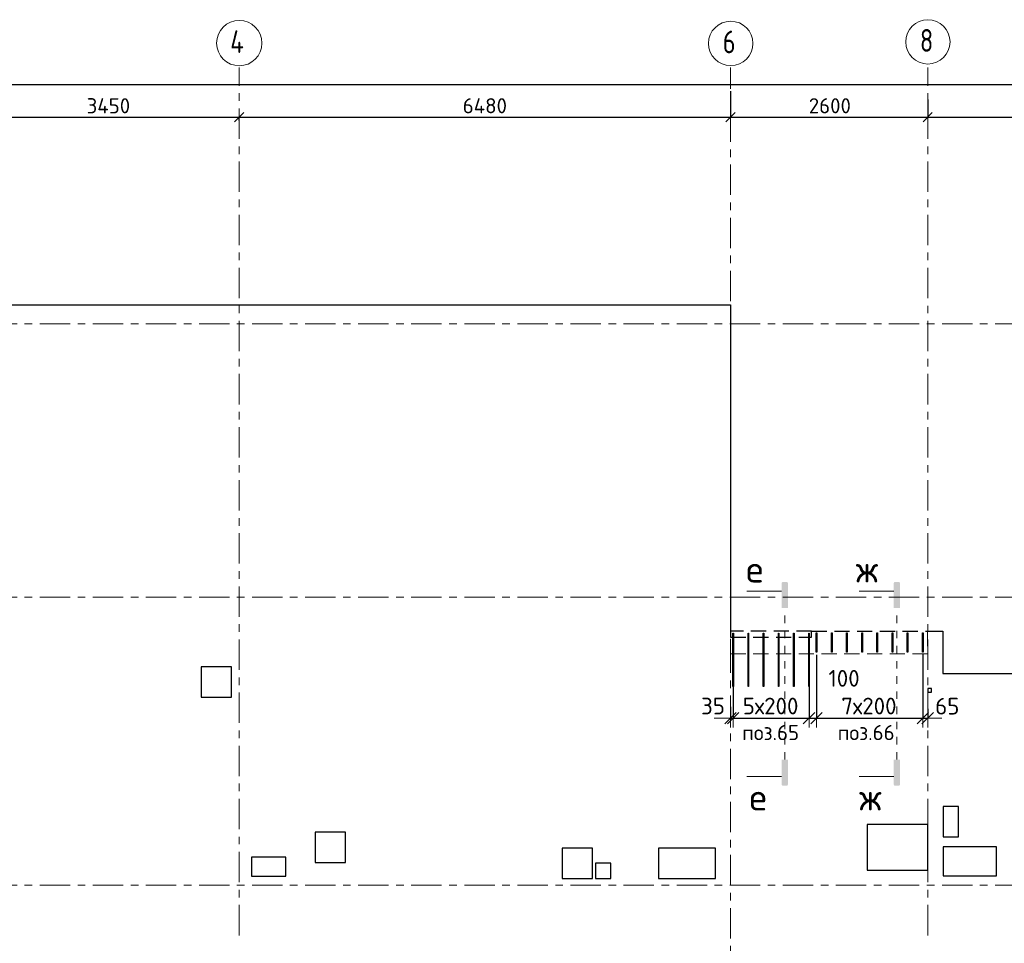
# Model space of a CAD drawing. Header units: metres. Extents: x -38 to 99, y -15 to 21.
# Tile 5 of 48: x 10 to 23, y 8 to 20. Entities that reach past the tile are written whole.
import ezdxf

# ---------------------------------------------------------------- set-up
doc = ezdxf.new("R2010")
doc.units = ezdxf.units.M
doc.header["$PDMODE"] = 65
for name, pattern in [('______11', [0.5, 0.4, -0.05, 0, -0.05]), ('______2', [0.27, 0.2, -0.07]), ('______3', [0.5, 0.4, -0.1]), ('______5', [1.1, 0.8, -0.1, 0.1, -0.1]), ('______9', [0.1, 0, -0.1])]:
    doc.linetypes.add(name, pattern=pattern)
for name, color, linetype, lineweight in [('XR$2$Осевая линия (1)', 7, '______5', 13), ('XR$2$Размерная линия (1)', 7, 'Continuous', 13), ('XR$3$Арм.стержн. Арматура края', 96, 'Continuous', 35), ('XR$3$Арм.стержн. Хомут', 240, 'Continuous', 35), ('XR$3$Балка (1)', 7, '______3', 13), ('XR$3$Перекрытие (1)', 7, 'Continuous', 35), ('XR$3$Размерная линия_ общее', 7, 'Continuous', 13), ('XR$3$Текст_ общее_1', 7, 'Continuous', 13)]:
    doc.layers.add(name, color=color, linetype=linetype, lineweight=lineweight)
doc.styles.add('ISOCPEUR', font='txt')
doc.dimstyles.new('DIMSTYLE_10', dxfattribs={"dimtxt": 0.22, "dimasz": 0.25, "dimexe": 0, "dimexo": 0, "dimgap": 0.11, "dimtad": 2, "dimdec": 0, "dimlfac": 1000, "dimrnd": 1, "dimzin": 12, "dimdsep": 46, "dimtxsty": 'ISOCPEUR', "dimblk1": 'ALL_ML_STRICH', "dimblk2": 'ALL_ML_STRICH', "dimsah": 1, "dimcen": 0, "dimclrd": 7, "dimclre": 256, "dimclrt": 7, "dimadec": 0, "dimazin": 0, "dimtfac": 1, "dimtdec": 0, "dimtix": 1, "dimtmove": 2, "dimatfit": 3, "dimfxl": 0, "dimtvp": 1.2, "dimtzin": 0, "dimlwd": 0, "dimlwe": -3, "dimarcsym": 0})
doc.dimstyles.new('DIMSTYLE_11', dxfattribs={"dimtxt": 0.22, "dimasz": 0.25, "dimexe": 0, "dimexo": 0, "dimgap": 0.11, "dimtad": 2, "dimdec": 0, "dimlfac": 1000, "dimrnd": 1, "dimzin": 12, "dimdsep": 46, "dimtxsty": 'ISOCPEUR', "dimblk1": 'ALL_ML_STRICH', "dimblk2": 'ALL_ML_STRICH', "dimsah": 1, "dimcen": 0, "dimclrd": 7, "dimclre": 256, "dimclrt": 7, "dimadec": 0, "dimazin": 0, "dimtfac": 1, "dimtdec": 0, "dimtix": 1, "dimtmove": 2, "dimatfit": 3, "dimfxl": 0, "dimtzin": 0, "dimlwd": 0, "dimlwe": -3, "dimarcsym": 0})
doc.dimstyles.new('DIMSTYLE_3', dxfattribs={"dimtxt": 0.2, "dimasz": 0.2, "dimexe": 0, "dimexo": 0, "dimgap": 0.1, "dimtad": 2, "dimdec": 0, "dimlfac": 1000, "dimrnd": 5, "dimzin": 12, "dimdsep": 46, "dimtxsty": 'ISOCPEUR', "dimblk1": 'ALL_ML_STRICH', "dimblk2": 'ALL_ML_STRICH', "dimsah": 1, "dimcen": 0, "dimclrd": 7, "dimclre": 256, "dimclrt": 7, "dimadec": 0, "dimazin": 0, "dimtfac": 1, "dimtdec": 0, "dimtix": 1, "dimtmove": 2, "dimatfit": 3, "dimfxl": 0, "dimtzin": 0, "dimlwd": 0, "dimlwe": -3, "dimarcsym": 0})
doc.dimstyles.new('DIMSTYLE_8', dxfattribs={"dimtxt": 0.22, "dimasz": 0.25, "dimexe": 0, "dimexo": 0, "dimgap": 0.11, "dimtad": 2, "dimdec": 0, "dimlfac": 1000, "dimrnd": 1, "dimzin": 12, "dimdsep": 46, "dimtxsty": 'ISOCPEUR', "dimblk1": 'ALL_ML_STRICH', "dimblk2": 'ALL_ML_STRICH', "dimsah": 1, "dimcen": 0, "dimclrd": 7, "dimclre": 256, "dimclrt": 7, "dimadec": 0, "dimazin": 0, "dimtfac": 1, "dimtdec": 0, "dimtix": 1, "dimtmove": 2, "dimatfit": 3, "dimfxl": 0, "dimtvp": 1.2, "dimtzin": 0, "dimlwd": 0, "dimlwe": -3, "dimarcsym": 0})
doc.dimstyles.new('DIMSTYLE_9', dxfattribs={"dimtxt": 0.22, "dimasz": 0.25, "dimexe": 0, "dimexo": 0, "dimgap": 0.11, "dimtad": 2, "dimdec": 0, "dimlfac": 1000, "dimrnd": 1, "dimzin": 12, "dimdsep": 46, "dimtxsty": 'ISOCPEUR', "dimblk1": 'ALL_ML_STRICH', "dimblk2": 'ALL_ML_STRICH', "dimsah": 1, "dimcen": 0, "dimclrd": 7, "dimclre": 256, "dimclrt": 7, "dimadec": 0, "dimazin": 0, "dimtfac": 1, "dimtdec": 0, "dimtix": 1, "dimtmove": 2, "dimatfit": 3, "dimfxl": 0, "dimtzin": 0, "dimlwd": 0, "dimlwe": -3, "dimarcsym": 0})

# ---------------------------------------------------------------- blocks, each defined once
blk = doc.blocks.new('ALL_ML_STRICH')
at = {"color": 0, "linetype": 'ByBlock', "lineweight": -2}
for p, q in [((-1, 0), (0.5, 0)), ((-0.3, -0.3), (0.3, 0.3)), ((0, -0.5), (0, 0.5))]:
    blk.add_line(p, q, dxfattribs=at)
blk = doc.blocks.new('*D11')
at = {"layer": 'DEFPOINTS', "color": 7, "linetype": 'Continuous', "lineweight": 13, "transparency": 33554687}
for p in [(0.5, 19.557), (0.5, 19.377), (61.6, 17.12)]:
    blk.add_point(p, dxfattribs=at)
at = {"layer": 'XR$2$Размерная линия (1)', "color": 9, "linetype": 'Continuous', "lineweight": -2, "true_color": 0xc7c7c7, "transparency": 33554687}
for p, q in [((0.5, 19.357), (0.5, 19.557)), ((61.6, 17.14), (61.6, 19.557))]:
    blk.add_line(p, q, dxfattribs=at)
at = {"layer": 'XR$2$Размерная линия (1)', "color": 7, "linetype": 'Continuous', "lineweight": -2, "transparency": 33554687}
blk.add_line((0.5, 19.557), (61.6, 19.557), dxfattribs=at)
at = {"layer": 'XR$2$Размерная линия (1)', "color": 7, "linetype": 'Continuous', "lineweight": 13, "transparency": 33554687, "xscale": 0.2, "yscale": 0.2, "zscale": 0.2, "rotation": 180}
blk.add_blockref('ALL_ML_STRICH', (0.5, 19.557), dxfattribs=at)
at = {"layer": 'XR$2$Размерная линия (1)', "color": 7, "linetype": 'Continuous', "lineweight": 13, "transparency": 33554687, "xscale": 0.2, "yscale": 0.2, "zscale": 0.2}
blk.add_blockref('ALL_ML_STRICH', (61.6, 19.557), dxfattribs=at)
at = {"layer": 'XR$2$Размерная линия (1)', "color": 7, "linetype": 'Continuous', "lineweight": 13, "transparency": 33554687, "insert": (31.1, 19.707), "char_height": 0.2, "width": 1, "attachment_point": 5, "style": 'ISOCPEUR'}
blk.add_mtext('\\A1;{61100}', dxfattribs=at)
blk = doc.blocks.new('*D28')
at = {"layer": 'DEFPOINTS', "color": 7, "linetype": 'Continuous', "lineweight": 13, "transparency": 33554687}
for p in [(9.15, 19.126), (9.15, 19.126), (12.6, 19.061)]:
    blk.add_point(p, dxfattribs=at)
at = {"layer": 'XR$2$Размерная линия (1)', "color": 9, "linetype": 'Continuous', "lineweight": -2, "true_color": 0xc7c7c7, "transparency": 33554687}
for p, q in [((9.15, 19.126), (9.15, 19.126)), ((12.6, 19.081), (12.6, 19.126))]:
    blk.add_line(p, q, dxfattribs=at)
at = {"layer": 'XR$2$Размерная линия (1)', "color": 7, "linetype": 'Continuous', "lineweight": -2, "transparency": 33554687}
blk.add_line((9.15, 19.126), (12.6, 19.126), dxfattribs=at)
at = {"layer": 'XR$2$Размерная линия (1)', "color": 7, "linetype": 'Continuous', "lineweight": 13, "transparency": 33554687, "xscale": 0.2, "yscale": 0.2, "zscale": 0.2, "rotation": 180}
blk.add_blockref('ALL_ML_STRICH', (9.15, 19.126), dxfattribs=at)
at = {"layer": 'XR$2$Размерная линия (1)', "color": 7, "linetype": 'Continuous', "lineweight": 13, "transparency": 33554687, "xscale": 0.2, "yscale": 0.2, "zscale": 0.2}
blk.add_blockref('ALL_ML_STRICH', (12.6, 19.126), dxfattribs=at)
at = {"layer": 'XR$2$Размерная линия (1)', "color": 7, "linetype": 'Continuous', "lineweight": 13, "transparency": 33554687, "insert": (10.875, 19.276), "char_height": 0.2, "width": 0.8, "attachment_point": 5, "style": 'ISOCPEUR'}
blk.add_mtext('\\A1;{3450}', dxfattribs=at)
blk = doc.blocks.new('*D29')
at = {"layer": 'DEFPOINTS', "color": 7, "linetype": 'Continuous', "lineweight": 13, "transparency": 33554687}
for p in [(19.08, 19.487), (12.6, 19.126), (12.6, 19.061)]:
    blk.add_point(p, dxfattribs=at)
at = {"layer": 'XR$2$Размерная линия (1)', "color": 9, "linetype": 'Continuous', "lineweight": -2, "true_color": 0xc7c7c7, "transparency": 33554687}
for p, q in [((19.08, 19.467), (19.08, 19.126)), ((12.6, 19.081), (12.6, 19.126))]:
    blk.add_line(p, q, dxfattribs=at)
at = {"layer": 'XR$2$Размерная линия (1)', "color": 7, "linetype": 'Continuous', "lineweight": -2, "transparency": 33554687}
blk.add_line((12.6, 19.126), (19.08, 19.126), dxfattribs=at)
at = {"layer": 'XR$2$Размерная линия (1)', "color": 7, "linetype": 'Continuous', "lineweight": 13, "transparency": 33554687, "xscale": 0.2, "yscale": 0.2, "zscale": 0.2, "rotation": 180}
blk.add_blockref('ALL_ML_STRICH', (12.6, 19.126), dxfattribs=at)
at = {"layer": 'XR$2$Размерная линия (1)', "color": 7, "linetype": 'Continuous', "lineweight": 13, "transparency": 33554687, "xscale": 0.2, "yscale": 0.2, "zscale": 0.2}
blk.add_blockref('ALL_ML_STRICH', (19.08, 19.126), dxfattribs=at)
at = {"layer": 'XR$2$Размерная линия (1)', "color": 7, "linetype": 'Continuous', "lineweight": 13, "transparency": 33554687, "insert": (15.84, 19.276), "char_height": 0.2, "width": 0.8, "attachment_point": 5, "style": 'ISOCPEUR'}
blk.add_mtext('\\A1;{6480}', dxfattribs=at)
blk = doc.blocks.new('*D30')
at = {"layer": 'DEFPOINTS', "color": 7, "linetype": 'Continuous', "lineweight": 13, "transparency": 33554687}
for p in [(19.08, 19.487), (21.68, 19.379), (19.08, 19.126)]:
    blk.add_point(p, dxfattribs=at)
at = {"layer": 'XR$2$Размерная линия (1)', "color": 9, "linetype": 'Continuous', "lineweight": -2, "true_color": 0xc7c7c7, "transparency": 33554687}
for p, q in [((19.08, 19.467), (19.08, 19.126)), ((21.68, 19.359), (21.68, 19.126))]:
    blk.add_line(p, q, dxfattribs=at)
at = {"layer": 'XR$2$Размерная линия (1)', "color": 7, "linetype": 'Continuous', "lineweight": -2, "transparency": 33554687}
blk.add_line((19.08, 19.126), (21.68, 19.126), dxfattribs=at)
at = {"layer": 'XR$2$Размерная линия (1)', "color": 7, "linetype": 'Continuous', "lineweight": 13, "transparency": 33554687, "xscale": 0.2, "yscale": 0.2, "zscale": 0.2, "rotation": 180}
blk.add_blockref('ALL_ML_STRICH', (19.08, 19.126), dxfattribs=at)
at = {"layer": 'XR$2$Размерная линия (1)', "color": 7, "linetype": 'Continuous', "lineweight": 13, "transparency": 33554687, "xscale": 0.2, "yscale": 0.2, "zscale": 0.2}
blk.add_blockref('ALL_ML_STRICH', (21.68, 19.126), dxfattribs=at)
at = {"layer": 'XR$2$Размерная линия (1)', "color": 7, "linetype": 'Continuous', "lineweight": 13, "transparency": 33554687, "insert": (20.39, 19.276), "char_height": 0.2, "width": 0.8, "attachment_point": 5, "style": 'ISOCPEUR'}
blk.add_mtext('\\A1;{2600}', dxfattribs=at)
blk = doc.blocks.new('*D31')
at = {"layer": 'DEFPOINTS', "color": 7, "linetype": 'Continuous', "lineweight": 13, "transparency": 33554687}
for p in [(21.68, 19.379), (26.03, 19.379), (21.68, 19.126)]:
    blk.add_point(p, dxfattribs=at)
at = {"layer": 'XR$2$Размерная линия (1)', "color": 9, "linetype": 'Continuous', "lineweight": -2, "true_color": 0xc7c7c7, "transparency": 33554687}
for p, q in [((21.68, 19.359), (21.68, 19.126)), ((26.03, 19.359), (26.03, 19.126))]:
    blk.add_line(p, q, dxfattribs=at)
at = {"layer": 'XR$2$Размерная линия (1)', "color": 7, "linetype": 'Continuous', "lineweight": -2, "transparency": 33554687}
blk.add_line((21.68, 19.126), (26.03, 19.126), dxfattribs=at)
at = {"layer": 'XR$2$Размерная линия (1)', "color": 7, "linetype": 'Continuous', "lineweight": 13, "transparency": 33554687, "xscale": 0.2, "yscale": 0.2, "zscale": 0.2, "rotation": 180}
blk.add_blockref('ALL_ML_STRICH', (21.68, 19.126), dxfattribs=at)
at = {"layer": 'XR$2$Размерная линия (1)', "color": 7, "linetype": 'Continuous', "lineweight": 13, "transparency": 33554687, "xscale": 0.2, "yscale": 0.2, "zscale": 0.2}
blk.add_blockref('ALL_ML_STRICH', (26.03, 19.126), dxfattribs=at)
at = {"layer": 'XR$2$Размерная линия (1)', "color": 7, "linetype": 'Continuous', "lineweight": 13, "transparency": 33554687, "insert": (23.855, 19.276), "char_height": 0.2, "width": 0.8, "attachment_point": 5, "style": 'ISOCPEUR'}
blk.add_mtext('\\A1;{4350}', dxfattribs=at)
blk = doc.blocks.new('*D78')
at = {"layer": 'DEFPOINTS', "color": 7, "linetype": 'Continuous', "lineweight": 13, "transparency": 33554687}
for p in [(19.115, 11.668), (19.08, 11.371), (19.08, 11.203)]:
    blk.add_point(p, dxfattribs=at)
at = {"layer": 'XR$3$Размерная линия_ общее', "color": 253, "linetype": 'Continuous', "lineweight": -2, "true_color": 0xa0a0a0, "transparency": 33554687}
for p, q in [((19.115, 11.648), (19.115, 11.203)), ((19.08, 11.351), (19.08, 11.203))]:
    blk.add_line(p, q, dxfattribs=at)
at = {"layer": 'XR$3$Размерная линия_ общее', "color": 7, "linetype": 'Continuous', "lineweight": -2, "transparency": 33554687}
blk.add_line((19.08, 11.203), (19.115, 11.203), dxfattribs=at)
at = {"layer": 'XR$3$Размерная линия_ общее', "color": 7, "linetype": 'Continuous', "lineweight": 13, "transparency": 33554687, "xscale": 0.25, "yscale": 0.25, "zscale": 0.25}
blk.add_blockref('ALL_ML_STRICH', (19.115, 11.203), dxfattribs=at)
at = {"layer": 'XR$3$Размерная линия_ общее', "color": 7, "linetype": 'Continuous', "lineweight": 13, "transparency": 33554687, "xscale": 0.25, "yscale": 0.25, "zscale": 0.25, "rotation": 180}
blk.add_blockref('ALL_ML_STRICH', (19.08, 11.203), dxfattribs=at)
at = {"layer": 'XR$3$Размерная линия_ общее', "color": 7, "linetype": 'Continuous', "lineweight": 13, "transparency": 33554687, "insert": (18.849, 11.363), "char_height": 0.22, "width": 0.44, "attachment_point": 5, "style": 'ISOCPEUR'}
blk.add_mtext('\\A1;{35}', dxfattribs=at)
blk = doc.blocks.new('*D79')
at = {"layer": 'DEFPOINTS', "color": 7, "linetype": 'Continuous', "lineweight": 13, "transparency": 33554687}
for p in [(19.115, 11.668), (20.115, 11.668), (19.115, 11.203)]:
    blk.add_point(p, dxfattribs=at)
at = {"layer": 'XR$3$Размерная линия_ общее', "color": 253, "linetype": 'Continuous', "lineweight": -2, "true_color": 0xa0a0a0, "transparency": 33554687}
for p, q in [((19.115, 11.648), (19.115, 11.203)), ((20.115, 11.648), (20.115, 11.203))]:
    blk.add_line(p, q, dxfattribs=at)
at = {"layer": 'XR$3$Размерная линия_ общее', "color": 7, "linetype": 'Continuous', "lineweight": -2, "transparency": 33554687}
blk.add_line((19.115, 11.203), (20.115, 11.203), dxfattribs=at)
at = {"layer": 'XR$3$Размерная линия_ общее', "color": 7, "linetype": 'Continuous', "lineweight": 13, "transparency": 33554687, "xscale": 0.25, "yscale": 0.25, "zscale": 0.25, "rotation": 180}
blk.add_blockref('ALL_ML_STRICH', (19.115, 11.203), dxfattribs=at)
at = {"layer": 'XR$3$Размерная линия_ общее', "color": 7, "linetype": 'Continuous', "lineweight": 13, "transparency": 33554687, "xscale": 0.25, "yscale": 0.25, "zscale": 0.25}
blk.add_blockref('ALL_ML_STRICH', (20.115, 11.203), dxfattribs=at)
at = {"layer": 'XR$3$Размерная линия_ общее', "color": 7, "linetype": 'Continuous', "lineweight": 13, "transparency": 33554687, "insert": (19.241, 11.473), "char_height": 0.22, "width": 0.011, "attachment_point": 1, "line_spacing_factor": 0.60241, "style": 'ISOCPEUR'}
blk.add_mtext('5х200', dxfattribs=at)
blk = doc.blocks.new('*D80')
at = {"layer": 'DEFPOINTS', "color": 7, "linetype": 'Continuous', "lineweight": 13, "transparency": 33554687}
for p in [(20.215, 12.057), (20.115, 11.668), (20.115, 11.203)]:
    blk.add_point(p, dxfattribs=at)
at = {"layer": 'XR$3$Размерная линия_ общее', "color": 253, "linetype": 'Continuous', "lineweight": -2, "true_color": 0xa0a0a0, "transparency": 33554687}
for p, q in [((20.215, 12.037), (20.215, 11.203)), ((20.115, 11.648), (20.115, 11.203))]:
    blk.add_line(p, q, dxfattribs=at)
at = {"layer": 'XR$3$Размерная линия_ общее', "color": 7, "linetype": 'Continuous', "lineweight": -2, "transparency": 33554687}
blk.add_line((20.115, 11.203), (20.215, 11.203), dxfattribs=at)
at = {"layer": 'XR$3$Размерная линия_ общее', "color": 7, "linetype": 'Continuous', "lineweight": 13, "transparency": 33554687, "xscale": 0.25, "yscale": 0.25, "zscale": 0.25}
blk.add_blockref('ALL_ML_STRICH', (20.215, 11.203), dxfattribs=at)
at = {"layer": 'XR$3$Размерная линия_ общее', "color": 7, "linetype": 'Continuous', "lineweight": 13, "transparency": 33554687, "xscale": 0.25, "yscale": 0.25, "zscale": 0.25, "rotation": 180}
blk.add_blockref('ALL_ML_STRICH', (20.115, 11.203), dxfattribs=at)
at = {"layer": 'XR$3$Размерная линия_ общее', "color": 7, "linetype": 'Continuous', "lineweight": 13, "transparency": 33554687, "insert": (20.577, 11.728), "char_height": 0.22, "width": 0.66, "attachment_point": 5, "style": 'ISOCPEUR'}
blk.add_mtext('\\A1;{100}', dxfattribs=at)
blk = doc.blocks.new('*D81')
at = {"layer": 'DEFPOINTS', "color": 7, "linetype": 'Continuous', "lineweight": 13, "transparency": 33554687}
for p in [(21.615, 12.077), (20.215, 12.057), (20.215, 11.203)]:
    blk.add_point(p, dxfattribs=at)
at = {"layer": 'XR$3$Размерная линия_ общее', "color": 253, "linetype": 'Continuous', "lineweight": -2, "true_color": 0xa0a0a0, "transparency": 33554687}
for p, q in [((20.215, 12.037), (20.215, 11.203)), ((21.615, 12.057), (21.615, 11.203))]:
    blk.add_line(p, q, dxfattribs=at)
at = {"layer": 'XR$3$Размерная линия_ общее', "color": 7, "linetype": 'Continuous', "lineweight": -2, "transparency": 33554687}
blk.add_line((20.215, 11.203), (21.615, 11.203), dxfattribs=at)
at = {"layer": 'XR$3$Размерная линия_ общее', "color": 7, "linetype": 'Continuous', "lineweight": 13, "transparency": 33554687, "xscale": 0.25, "yscale": 0.25, "zscale": 0.25, "rotation": 180}
blk.add_blockref('ALL_ML_STRICH', (20.215, 11.203), dxfattribs=at)
at = {"layer": 'XR$3$Размерная линия_ общее', "color": 7, "linetype": 'Continuous', "lineweight": 13, "transparency": 33554687, "xscale": 0.25, "yscale": 0.25, "zscale": 0.25}
blk.add_blockref('ALL_ML_STRICH', (21.615, 11.203), dxfattribs=at)
at = {"layer": 'XR$3$Размерная линия_ общее', "color": 7, "linetype": 'Continuous', "lineweight": 13, "transparency": 33554687, "insert": (20.541, 11.473), "char_height": 0.22, "width": 0.011, "attachment_point": 1, "line_spacing_factor": 0.60241, "style": 'ISOCPEUR'}
blk.add_mtext('7х200', dxfattribs=at)
blk = doc.blocks.new('*D82')
at = {"layer": 'DEFPOINTS', "color": 7, "linetype": 'Continuous', "lineweight": 13, "transparency": 33554687}
for p in [(21.615, 12.077), (21.68, 11.345), (21.615, 11.203)]:
    blk.add_point(p, dxfattribs=at)
at = {"layer": 'XR$3$Размерная линия_ общее', "color": 253, "linetype": 'Continuous', "lineweight": -2, "true_color": 0xa0a0a0, "transparency": 33554687}
for p, q in [((21.615, 12.057), (21.615, 11.203)), ((21.68, 11.325), (21.68, 11.203))]:
    blk.add_line(p, q, dxfattribs=at)
at = {"layer": 'XR$3$Размерная линия_ общее', "color": 7, "linetype": 'Continuous', "lineweight": -2, "transparency": 33554687}
blk.add_line((21.615, 11.203), (21.68, 11.203), dxfattribs=at)
at = {"layer": 'XR$3$Размерная линия_ общее', "color": 7, "linetype": 'Continuous', "lineweight": 13, "transparency": 33554687, "xscale": 0.25, "yscale": 0.25, "zscale": 0.25}
blk.add_blockref('ALL_ML_STRICH', (21.68, 11.203), dxfattribs=at)
at = {"layer": 'XR$3$Размерная линия_ общее', "color": 7, "linetype": 'Continuous', "lineweight": 13, "transparency": 33554687, "xscale": 0.25, "yscale": 0.25, "zscale": 0.25, "rotation": 180}
blk.add_blockref('ALL_ML_STRICH', (21.615, 11.203), dxfattribs=at)
at = {"layer": 'XR$3$Размерная линия_ общее', "color": 7, "linetype": 'Continuous', "lineweight": 13, "transparency": 33554687, "insert": (21.939, 11.361), "char_height": 0.22, "width": 0.44, "attachment_point": 5, "style": 'ISOCPEUR'}
blk.add_mtext('\\A1;{65}', dxfattribs=at)

msp = doc.modelspace()

# ---------------------------------------------------------------- hatches: boundary and pattern name
at = {"linetype": 'Continuous', "lineweight": 25, "true_color": 0x000000, "transparency": 33554687}
for points in [[(19.7532, 12.9818), (19.7537, 12.9843), (19.7545, 12.9867), (19.7557, 12.989), (19.7571, 12.9911), (19.7588, 12.9931), (19.7607, 12.9947), (19.7628, 12.9962), (19.7651, 12.9973), (19.7675, 12.9981), (19.77, 12.9986), (19.7726, 12.9988), (19.8171, 12.9988), (19.8197, 12.9986), (19.8222, 12.9981), (19.8246, 12.9973), (19.8269, 12.9962), (19.829, 12.9947), (19.8309, 12.9931), (19.8326, 12.9911), (19.834, 12.989), (19.8352, 12.9867), (19.836, 12.9843), (19.8365, 12.9818), (19.8367, 12.9792), (19.8367, 12.6543), (19.7531, 12.6543), (19.7531, 12.9792)], [(21.2332, 12.9818), (21.2337, 12.9843), (21.2345, 12.9867), (21.2357, 12.989), (21.2371, 12.9911), (21.2388, 12.9931), (21.2407, 12.9947), (21.2428, 12.9962), (21.2451, 12.9973), (21.2475, 12.9981), (21.25, 12.9986), (21.2526, 12.9988), (21.2971, 12.9988), (21.2997, 12.9986), (21.3022, 12.9981), (21.3046, 12.9973), (21.3069, 12.9962), (21.309, 12.9947), (21.3109, 12.9931), (21.3126, 12.9911), (21.314, 12.989), (21.3152, 12.9867), (21.316, 12.9843), (21.3165, 12.9818), (21.3167, 12.9792), (21.3167, 12.6543), (21.2331, 12.6543), (21.2331, 12.9792)], [(19.7532, 10.3288), (19.7531, 10.3314), (19.7531, 10.6563), (19.8367, 10.6563), (19.8367, 10.3314), (19.8365, 10.3288), (19.836, 10.3263), (19.8352, 10.3239), (19.834, 10.3216), (19.8326, 10.3195), (19.8309, 10.3175), (19.829, 10.3158), (19.8269, 10.3144), (19.8246, 10.3133), (19.8222, 10.3125), (19.8197, 10.312), (19.8171, 10.3118), (19.7726, 10.3118), (19.77, 10.312), (19.7675, 10.3125), (19.7651, 10.3133), (19.7628, 10.3144), (19.7607, 10.3158), (19.7588, 10.3175), (19.7571, 10.3195), (19.7557, 10.3216), (19.7545, 10.3239), (19.7537, 10.3263)], [(21.2332, 10.3288), (21.2331, 10.3314), (21.2331, 10.6563), (21.3167, 10.6563), (21.3167, 10.3314), (21.3165, 10.3288), (21.316, 10.3263), (21.3152, 10.3239), (21.314, 10.3216), (21.3126, 10.3195), (21.3109, 10.3175), (21.309, 10.3158), (21.3069, 10.3144), (21.3046, 10.3133), (21.3022, 10.3125), (21.2997, 10.312), (21.2971, 10.3118), (21.2526, 10.3118), (21.25, 10.312), (21.2475, 10.3125), (21.2451, 10.3133), (21.2428, 10.3144), (21.2407, 10.3158), (21.2388, 10.3175), (21.2371, 10.3195), (21.2357, 10.3216), (21.2345, 10.3239), (21.2337, 10.3263)]]:
    msp.add_hatch(color=18, dxfattribs=at).paths.add_polyline_path(points, flags=16)

# ---------------------------------------------------------------- linework, layer by layer
at = {"color": 7, "linetype": 'Continuous', "lineweight": 13, "transparency": 33554687}
for p, q in [((19.7531, 12.8773), (19.2963, 12.8773)), ((21.2331, 12.8773), (20.7763, 12.8773)), ((19.7531, 10.4333), (19.2963, 10.4333)), ((21.2331, 10.4333), (20.7763, 10.4333))]:
    msp.add_line(p, q, dxfattribs=at)
at = {"color": 7, "linetype": '______9', "lineweight": 13, "transparency": 33554687}
for p, q in [((19.7949, 10.6563), (19.7949, 12.6543)), ((21.2749, 10.6563), (21.2749, 12.6543))]:
    msp.add_line(p, q, dxfattribs=at)
at = {"layer": 'XR$2$Осевая линия (1)', "color": 253, "linetype": '______11', "lineweight": 13, "true_color": 0xa0a0a0, "transparency": 33554687}
for p, q in [((12.6, 8.34), (12.6, 19.78)), ((19.08, 7.6), (19.08, 19.78)), ((21.68, 8.34), (21.68, 19.78)), ((-2.63, 16.4), (62.6, 16.4)), ((-2.63, 12.8), (62.6, 12.8)), ((-2.63, 9), (62.6, 9))]:
    msp.add_line(p, q, dxfattribs=at)
at = {"layer": 'XR$2$Осевая линия (1)', "color": 7, "linetype": 'Continuous', "lineweight": 13, "transparency": 33554687}
for centre, radius in [((12.6013, 20.1017), 0.2988), ((19.0824, 20.0981), 0.2924), ((21.6824, 20.1181), 0.2924)]:
    msp.add_circle(centre, radius, dxfattribs=at)
at = {"layer": 'XR$3$Арм.стержн. Арматура края', "color": 40, "linetype": 'Continuous', "lineweight": 25, "transparency": 33554687}
for points in [[(19.119, 12.3252), (19.119, 11.6223), (19.111, 11.6223), (19.111, 12.3252), (19.119, 12.3252)], [(19.319, 12.3252), (19.319, 11.6223), (19.311, 11.6223), (19.311, 12.3252), (19.319, 12.3252)], [(19.519, 12.3252), (19.519, 11.6223), (19.511, 11.6223), (19.511, 12.3252), (19.519, 12.3252)], [(19.719, 12.3252), (19.719, 11.6223), (19.711, 11.6223), (19.711, 12.3252), (19.719, 12.3252)], [(19.919, 12.3252), (19.919, 11.6223), (19.911, 11.6223), (19.911, 12.3252), (19.919, 12.3252)], [(20.119, 12.3252), (20.119, 11.6223), (20.111, 11.6223), (20.111, 12.3252), (20.119, 12.3252)]]:
    msp.add_lwpolyline(points, dxfattribs=at)
at = {"layer": 'XR$3$Арм.стержн. Хомут', "color": 40, "linetype": 'Continuous', "lineweight": 25, "transparency": 33554687}
for points in [[(20.219, 12.3263), (20.219, 12.0742), (20.211, 12.0742), (20.211, 12.3263), (20.219, 12.3263)], [(20.419, 12.3263), (20.419, 12.0742), (20.411, 12.0742), (20.411, 12.3263), (20.419, 12.3263)], [(20.619, 12.3263), (20.619, 12.0742), (20.611, 12.0742), (20.611, 12.3263), (20.619, 12.3263)], [(20.819, 12.3263), (20.819, 12.0742), (20.811, 12.0742), (20.811, 12.3263), (20.819, 12.3263)], [(21.019, 12.3263), (21.019, 12.0742), (21.011, 12.0742), (21.011, 12.3263), (21.019, 12.3263)], [(21.219, 12.3263), (21.219, 12.0742), (21.211, 12.0742), (21.211, 12.3263), (21.219, 12.3263)], [(21.419, 12.3263), (21.419, 12.0742), (21.411, 12.0742), (21.411, 12.3263), (21.419, 12.3263)], [(21.619, 12.3263), (21.619, 12.0742), (21.611, 12.0742), (21.611, 12.3263), (21.619, 12.3263)]]:
    msp.add_lwpolyline(points, dxfattribs=at)
at = {"layer": 'XR$3$Балка (1)', "color": 7, "linetype": '______2', "lineweight": 25, "transparency": 33554687}
for p, q in [((20.1499, 12.3502), (19.0799, 12.3502)), ((20.1499, 12.2702), (20.1499, 12.3502)), ((20.1499, 12.3502), (21.6799, 12.3502)), ((19.0799, 12.2702), (20.1499, 12.2702))]:
    msp.add_line(p, q, dxfattribs=at)
at = {"layer": 'XR$3$Перекрытие (1)', "color": 7, "linetype": 'Continuous', "lineweight": 25, "transparency": 33554687}
for p, q in [((0.25, 16.6502), (19.08, 16.6502)), ((19.08, 16.6502), (19.0799, 12.3502)), ((19.0799, 12.3502), (19.0799, 12.2702)), ((21.6799, 12.3502), (21.8799, 12.3502)), ((21.8799, 12.3502), (21.88, 11.7903)), ((12.1001, 11.8802), (12.1001, 11.4802)), ((12.5001, 11.8802), (12.1001, 11.8802)), ((12.5001, 11.4802), (12.5001, 11.8802)), ((21.88, 11.7903), (23.6503, 11.7903)), ((21.68, 11.5937), (21.68, 11.5437)), ((21.73, 11.5937), (21.68, 11.5937)), ((21.73, 11.5437), (21.73, 11.5937)), ((12.1001, 11.4802), (12.5001, 11.4802)), ((21.68, 11.5437), (21.73, 11.5437)), ((21.8855, 10.0398), (21.8855, 9.6398)), ((22.0855, 10.0398), (21.8855, 10.0398)), ((22.0855, 9.6398), (22.0855, 10.0398)), ((20.88, 9.8003), (20.88, 9.2003)), ((21.68, 9.8003), (20.88, 9.8003)), ((21.68, 9.2003), (21.68, 9.8003)), ((13.6026, 9.7002), (13.6026, 9.3002)), ((14.0026, 9.7002), (13.6026, 9.7002)), ((14.0026, 9.3002), (14.0026, 9.7002)), ((21.8855, 9.6398), (22.0855, 9.6398)), ((16.86, 9.4902), (16.86, 9.0902)), ((17.26, 9.4902), (16.86, 9.4902)), ((17.26, 9.0902), (17.26, 9.4902)), ((18.1302, 9.4905), (18.1302, 9.0905)), ((18.8802, 9.4905), (18.1302, 9.4905)), ((18.8802, 9.0905), (18.8802, 9.4905)), ((21.8856, 9.5045), (21.8856, 9.1245)), ((22.5856, 9.5045), (21.8856, 9.5045)), ((22.5856, 9.1245), (22.5856, 9.5045)), ((12.7643, 9.3692), (12.7643, 9.1192)), ((13.2143, 9.3692), (12.7643, 9.3692)), ((13.2143, 9.1192), (13.2143, 9.3692)), ((13.6026, 9.3002), (14.0026, 9.3002)), ((17.3, 9.2902), (17.3, 9.0902)), ((17.5, 9.2902), (17.3, 9.2902)), ((17.5, 9.0902), (17.5, 9.2902)), ((12.7643, 9.1192), (13.2143, 9.1192)), ((16.86, 9.0902), (17.26, 9.0902)), ((17.3, 9.0902), (17.5, 9.0902)), ((18.1302, 9.0905), (18.8802, 9.0905)), ((20.88, 9.2003), (21.68, 9.2003)), ((21.8856, 9.1245), (22.5856, 9.1245))]:
    msp.add_line(p, q, dxfattribs=at)
at = {"layer": 'XR$3$Перекрытие (1)', "color": 7, "linetype": '______2', "lineweight": 18, "transparency": 33554687}
for p, q in [((21.6799, 12.3502), (21.6799, 12.0502)), ((19.0799, 12.0502), (19.0799, 12.2702)), ((21.6799, 12.0502), (19.0799, 12.0502))]:
    msp.add_line(p, q, dxfattribs=at)

# ---------------------------------------------------------------- texts
at = {"color": 7, "linetype": 'Continuous', "lineweight": 13, "transparency": 33554687, "char_height": 0.35, "attachment_point": 5, "style": 'ISOCPEUR'}
for s, insert, width in [('\\A1;{\\fISOCPEUR|i0|b0;\\H0.350000;\\W1.000000;\\C7;е}\\P', (19.399, 13.1663), 0.381111), ('\\A1;{\\fISOCPEUR|i0|b0;\\H0.350000;\\W1.000000;\\C7;ж}\\P', (20.879, 13.1663), 0.458182), ('\\A1;{\\fISOCPEUR|i0|b0;\\H0.350000;\\W1.000000;\\C7;е}\\P', (19.4434, 10.1611), 0.381111), ('\\A1;{\\fISOCPEUR|i0|b0;\\H0.350000;\\W1.000000;\\C7;ж}\\P', (20.9234, 10.1611), 0.458182)]:
    msp.add_mtext(s, dxfattribs=dict(at, insert=insert, width=width))
at = {"layer": 'XR$2$Осевая линия (1)', "color": 7, "linetype": 'Continuous', "lineweight": 13, "transparency": 33554687, "char_height": 0.3, "attachment_point": 7, "style": 'ISOCPEUR'}
for s, insert, width in [('\\W0.80;4', (12.4813, 19.9712), 0.359833), ('\\W0.78;6', (18.9774, 19.9676), 0.326407), ('\\W0.78;8', (21.5774, 19.9876), 0.326407)]:
    msp.add_mtext(s, dxfattribs=dict(at, insert=insert, width=width))
at = {"layer": 'XR$3$Текст_ общее_1', "color": 7, "linetype": 'Continuous', "lineweight": 13, "transparency": 33554687, "char_height": 0.2, "width": 0.844937, "attachment_point": 5, "style": 'ISOCPEUR'}
for s, insert in [('\\A1;{\\fISOCPEUR|i0|b0;\\H0.200000;\\W1.000000;\\C7;поз.65}\\P', (19.6087, 11.0129)), ('\\A1;{\\fISOCPEUR|i0|b0;\\H0.200000;\\W1.000000;\\C7;поз.66}\\P', (20.8687, 11.0129))]:
    msp.add_mtext(s, dxfattribs=dict(at, insert=insert))

# ---------------------------------------------------------------- dimensions: what is measured, and where the dimension line sits
at = {"layer": 'XR$2$Размерная линия (1)', "color": 7, "linetype": 'Continuous', "lineweight": 13, "transparency": 33554687}
for base, p1, p2, picture, middle in [((61.6, 19.5574), (0.5, 19.3568), (61.6, 17.1397), '*D11', (31.1, 19.7074)), ((19.08, 19.1261), (12.6, 19.0812), (19.08, 19.4674), '*D29', (15.84, 19.2761)), ((21.68, 19.1261), (19.08, 19.4674), (21.68, 19.359), '*D30', (20.39, 19.2761)), ((12.6, 19.1261), (9.15, 19.1261), (12.6, 19.0812), '*D28', (10.875, 19.2761)), ((26.03, 19.1261), (21.68, 19.359), (26.03, 19.359), '*D31', (23.855, 19.2761))]:
    dim = msp.add_linear_dim(base=base, p1=p1, p2=p2, dimstyle='DIMSTYLE_3', override={"dimpost": '<>', "dimclrd": 7, "dimclre": 9, "dimclrt": 7, "dimlwd": 0, "dimlwe": 65533}, dxfattribs=at)
    dim.commit()
    dim.dimension.update_dxf_attribs({"geometry": picture, "text_midpoint": middle, "dimtype": 160})
at = {"layer": 'XR$3$Размерная линия_ общее', "color": 7, "linetype": 'Continuous', "lineweight": 13, "transparency": 33554687}
for base, p1, p2, text, dimstyle, picture, middle in [((21.615, 11.2025), (20.215, 12.0371), (21.615, 12.0568), '7х200', 'DIMSTYLE_11', '*D81', (20.915, 11.3125)), ((20.115, 11.2025), (19.115, 11.648), (20.115, 11.648), '5х200', 'DIMSTYLE_9', '*D79', (19.615, 11.3125))]:
    dim = msp.add_linear_dim(base=base, p1=p1, p2=p2, text=text, dimstyle=dimstyle, override={"dimpost": '<>', "dimclrd": 7, "dimclre": 253, "dimclrt": 7, "dimlwd": 0, "dimlwe": 65533}, dxfattribs=at)
    dim.commit()
    dim.dimension.update_dxf_attribs({"geometry": picture, "text_midpoint": middle, "dimtype": 160})
for base, p1, p2, dimstyle, picture, middle in [((21.68, 11.2025), (21.615, 12.0568), (21.68, 11.325), 'DIMSTYLE_10', '*D82', (21.9394, 11.3611)), ((20.215, 11.2025), (20.115, 11.648), (20.215, 12.0371), 'DIMSTYLE_10', '*D80', (20.5768, 11.7278)), ((19.115, 11.2025), (19.08, 11.3513), (19.115, 11.648), 'DIMSTYLE_8', '*D78', (18.8493, 11.363))]:
    dim = msp.add_linear_dim(base=base, p1=p1, p2=p2, dimstyle=dimstyle, override={"dimpost": '<>', "dimclrd": 7, "dimclre": 253, "dimclrt": 7, "dimlwd": 0, "dimlwe": 65533}, dxfattribs=at)
    dim.commit()
    dim.dimension.update_dxf_attribs({"geometry": picture, "text_midpoint": middle, "dimtype": 160})

doc.saveas('drawing.dxf')
